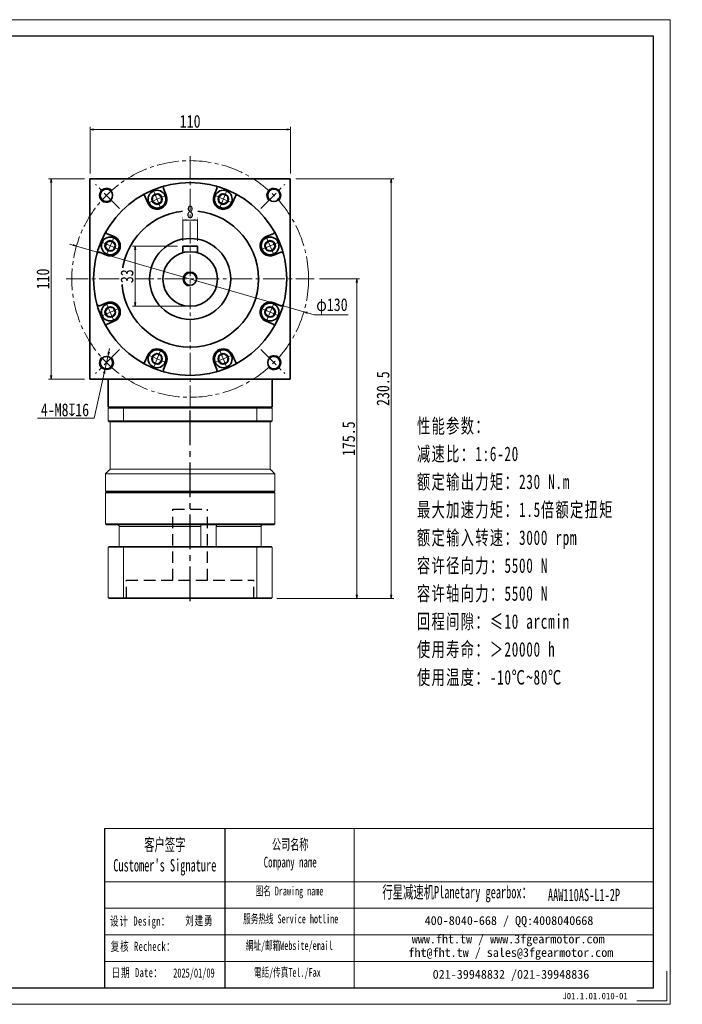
# Model space of a CAD drawing. Header units: millimetres. Extents: x -20 to 755, y -1 to 540.
# Tile 5 of 5: x 391 to 755, y -1 to 540. Entities that reach past the tile are written whole.
import ezdxf

# ---------------------------------------------------------------- set-up
doc = ezdxf.new("R2010")
doc.units = ezdxf.units.MM
doc.set_wipeout_variables(frame=1)
for name, pattern in [('CENTER2', [28.575, 19.05, -3.175, 3.175, -3.175]), ('DASHED2', [9.525, 6.35, -3.175]), ('点画线', [18, 12, -2, 2, -2])]:
    doc.linetypes.add(name, pattern=pattern)
for name, color, linetype in [('3中心线层', 1, 'CENTER2'), ('4虚线层', 6, 'DASHED2'), ('6文字层', 3, 'Continuous'), ('7标注层', 4, 'Continuous')]:
    doc.layers.add(name, color=color, linetype=linetype)
for name, color, linetype, lineweight in [('EB0', 7, 'Continuous', 35), ('SLD-0', 7, 'Continuous', 18), ('中心线层', 1, '点画线', 18), ('图框_外框线', 7, 'Continuous', 18), ('尺寸线层', 3, 'Continuous', 18), ('粗实线层', 7, 'Continuous', 35)]:
    doc.layers.add(name, color=color, linetype=linetype, lineweight=lineweight)
doc.styles.add('SLDTEXTSTYLE4', font='SimSun.ttf', dxfattribs={"width": 0.611111})
doc.styles.get("Standard").update_dxf_attribs({"font": 'SimSun.ttf'})
doc.styles.add('宋体', font='SimSun.ttf', dxfattribs={"width": 0.8})
doc.styles.add('标准', font='txt', dxfattribs={"width": 0.667})
doc.styles.add('样式 1', font='SimSun.ttf')
doc.dimstyles.new('A水平标注$0', dxfattribs={"dimtxt": 3.5, "dimasz": 2, "dimexe": 1.5, "dimexo": 3, "dimgap": 1.1, "dimtad": 1, "dimtoh": 1, "dimdec": 4, "dimdsep": 46, "dimtxsty": '宋体', "dimblk": 'OPEN', "dimcen": 3, "dimclrd": 3, "dimclre": 3, "dimclrt": 6, "dimadec": 0, "dimazin": 0, "dimtm": 1e-09, "dimtfac": 1, "dimtdec": 4, "dimtix": 1, "dimtmove": 0, "dimatfit": 3, "dimldrblk": 'OPEN', "dimfxl": 0, "dimlwd": 13, "dimlwe": 13, "dimarcsym": 0})
doc.dimstyles.new('D直径标注φ25', dxfattribs={"dimtxt": 3.5, "dimasz": 2, "dimexe": 1, "dimexo": 3, "dimtad": 1, "dimtoh": 1, "dimdec": 1, "dimdsep": 46, "dimtxsty": '宋体', "dimblk": 'OPEN', "dimcen": 3, "dimclrd": 3, "dimclre": 3, "dimclrt": 130, "dimadec": 0, "dimazin": 0, "dimtm": 1e-09, "dimtfac": 1, "dimtdec": 1, "dimtmove": 0, "dimatfit": 0, "dimldrblk": 'OPEN', "dimfxl": 0, "dimlwd": 13, "dimlwe": 13, "dimarcsym": 0})
doc.dimstyles.new('螺孔(M8-7H)', dxfattribs={"dimtxt": 3.5, "dimasz": 2, "dimexe": 1.25, "dimexo": 3, "dimtad": 1, "dimtoh": 1, "dimdec": 4, "dimdsep": 46, "dimtxsty": '宋体', "dimblk": 'OPEN', "dimcen": 3, "dimclrd": 3, "dimclre": 3, "dimclrt": 2, "dimadec": 0, "dimazin": 0, "dimtm": 1e-09, "dimtfac": 1, "dimtdec": 4, "dimtmove": 0, "dimatfit": 3, "dimldrblk": 'OPEN', "dimfxl": 0, "dimlwd": 9, "dimlwe": 9, "dimarcsym": 0})

# ---------------------------------------------------------------- blocks, each defined once
blk = doc.blocks.new('_Open')
at = {"color": 0, "linetype": 'ByBlock', "lineweight": -2}
for p, q in [((-1, 0.17), (0, 0)), ((-1, -0.17), (0, 0)), ((0, 0), (-1, 0))]:
    blk.add_line(p, q, dxfattribs=at)
blk = doc.blocks.new('*D21')
at = {"layer": 'Defpoints', "color": 0, "transparency": 16777216}
for p in [(539.62, 479.18), (429.62, 452.11), (539.62, 452.11)]:
    blk.add_point(p, dxfattribs=at)
at = {"layer": '粗实线层', "color": 3, "lineweight": 13, "transparency": 16777216}
for p, q in [((429.62, 455.11), (429.62, 480.68)), ((431.62, 479.18), (537.62, 479.18)), ((539.62, 455.11), (539.62, 480.68))]:
    blk.add_line(p, q, dxfattribs=at)
at = {"layer": '粗实线层', "color": 3, "lineweight": 13, "transparency": 16777216, "xscale": 2, "yscale": 2, "zscale": 2, "rotation": 180}
blk.add_blockref('_Open', (429.62, 479.18), dxfattribs=at)
at = {"layer": '粗实线层', "color": 3, "lineweight": 13, "transparency": 16777216, "xscale": 2, "yscale": 2, "zscale": 2}
blk.add_blockref('_Open', (539.62, 479.18), dxfattribs=at)
at = {"layer": '粗实线层', "color": 6, "transparency": 16777216, "insert": (484.62, 483.68), "char_height": 7, "attachment_point": 5, "style": '宋体', "bg_fill": 3, "box_fill_scale": 1.1, "bg_fill_color": 256, "bg_fill_true_color": 13158600, "bg_fill_transparency": 0}
blk.add_mtext('110', dxfattribs=at)
blk = doc.blocks.new('*D22')
at = {"layer": 'Defpoints', "color": 0, "transparency": 16777216}
for p in [(408.29, 452.11), (429.62, 452.11), (429.62, 342.11)]:
    blk.add_point(p, dxfattribs=at)
at = {"layer": '粗实线层', "color": 3, "lineweight": 13, "transparency": 16777216}
for p, q in [((426.62, 452.11), (406.79, 452.11)), ((408.29, 344.11), (408.29, 450.11)), ((426.62, 342.11), (406.79, 342.11))]:
    blk.add_line(p, q, dxfattribs=at)
at = {"layer": '粗实线层', "color": 3, "lineweight": 13, "transparency": 16777216, "xscale": 2, "yscale": 2, "zscale": 2}
for p, rotation in [((408.29, 452.11), 90), ((408.29, 342.11), 270)]:
    blk.add_blockref('_Open', p, dxfattribs=dict(at, rotation=rotation))
at = {"layer": '粗实线层', "color": 6, "transparency": 16777216, "insert": (403.79, 397.11), "char_height": 7, "attachment_point": 5, "rotation": 90, "style": '宋体', "bg_fill": 3, "box_fill_scale": 1.1, "bg_fill_color": 256, "bg_fill_true_color": 13158600, "bg_fill_transparency": 0}
blk.add_mtext('110', dxfattribs=at)
blk = doc.blocks.new('*D23')
at = {"layer": 'Defpoints', "color": 0, "transparency": 16777216}
for p in [(422.18, 415.2), (547.05, 379.02)]:
    blk.add_point(p, dxfattribs=at)
at = {"layer": '尺寸线层', "color": 3, "lineweight": 13, "transparency": 16777216}
for p, q in [((420.26, 415.76), (418.34, 416.31)), ((422.18, 415.2), (547.05, 379.02)), ((548.97, 378.46), (552.64, 377.4)), ((552.64, 377.4), (571.32, 377.4))]:
    blk.add_line(p, q, dxfattribs=at)
at = {"layer": '尺寸线层', "color": 3, "lineweight": 13, "transparency": 16777216, "xscale": 2, "yscale": 2, "zscale": 2}
for p, rotation in [((422.18, 415.2), 343.8402036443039), ((547.05, 379.02), 163.8402036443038)]:
    blk.add_blockref('_Open', p, dxfattribs=dict(at, rotation=rotation))
at = {"layer": '尺寸线层', "color": 130, "transparency": 16777216, "insert": (562.48, 382.05), "char_height": 7, "attachment_point": 5, "style": '宋体'}
blk.add_mtext('φ130', dxfattribs=at)
blk = doc.blocks.new('*X6')
at = {"layer": '中心线层', "linetype": '点画线', "lineweight": 18}
for p, q in [((0, -5.64), (0, 5.64)), ((-5.64, 0), (5.64, 0))]:
    blk.add_line(p, q, dxfattribs=at)
at = {"layer": '粗实线层'}
for p, q in [((-2.89, 0), (-1.44, 2.5)), ((-2.89, 0), (-1.44, -2.5)), ((-1.44, 2.5), (1.44, 2.5)), ((2.89, 0), (1.44, 2.5)), ((2.89, 0), (1.44, 2.5)), ((2.89, 0), (1.44, -2.5)), ((-1.44, -2.5), (1.44, -2.5))]:
    blk.add_line(p, q, dxfattribs=at)
blk.add_circle((0, 0), 2.89, dxfattribs=at)
for start, end in [(0, 180), (180, 360)]:
    blk.add_arc((0, 0), 4.89, start, end, dxfattribs=at)
blk = doc.blocks.new('*D37')
at = {"layer": 'Defpoints', "color": 0, "transparency": 16777216}
for p in [(480.62, 415.11), (488.62, 415.11)]:
    blk.add_point(p, dxfattribs=at)
at = {"layer": '粗实线层', "color": 3, "lineweight": 13, "transparency": 16777216}
for p, q in [((480.62, 418.11), (480.62, 431)), ((486.62, 429.5), (482.62, 429.5)), ((488.62, 418.11), (488.62, 431))]:
    blk.add_line(p, q, dxfattribs=at)
at = {"layer": '粗实线层', "color": 3, "lineweight": 13, "transparency": 16777216, "xscale": 2, "yscale": 2, "zscale": 2, "rotation": 180}
blk.add_blockref('_Open', (480.62, 429.5), dxfattribs=at)
at = {"layer": '粗实线层', "color": 3, "lineweight": 13, "transparency": 16777216, "xscale": 2, "yscale": 2, "zscale": 2}
blk.add_blockref('_Open', (488.62, 429.5), dxfattribs=at)
at = {"layer": '粗实线层', "color": 6, "transparency": 16777216, "insert": (484.62, 434), "char_height": 7, "attachment_point": 5, "style": '宋体', "bg_fill": 3, "box_fill_scale": 1.1, "bg_fill_color": 256, "bg_fill_true_color": 13158600, "bg_fill_transparency": 0}
blk.add_mtext('8', dxfattribs=at)
at = {"layer": 'Defpoints', "color": 0, "transparency": 16777216}
blk.add_point((480.62, 429.5), dxfattribs=at)
blk = doc.blocks.new('*D38')
at = {"layer": 'Defpoints', "color": 0, "transparency": 16777216}
for p in [(480.62, 415.11), (454.47, 382.11), (484.62, 382.11)]:
    blk.add_point(p, dxfattribs=at)
at = {"layer": '粗实线层', "color": 3, "lineweight": 13, "transparency": 16777216}
for p, q in [((477.62, 415.11), (452.97, 415.11)), ((454.47, 413.11), (454.47, 384.11)), ((481.62, 382.11), (452.97, 382.11))]:
    blk.add_line(p, q, dxfattribs=at)
at = {"layer": '粗实线层', "color": 3, "lineweight": 13, "transparency": 16777216, "xscale": 2, "yscale": 2, "zscale": 2}
for p, rotation in [((454.47, 415.11), 90), ((454.47, 382.11), 270)]:
    blk.add_blockref('_Open', p, dxfattribs=dict(at, rotation=rotation))
at = {"layer": '粗实线层', "color": 6, "transparency": 16777216, "insert": (449.97, 398.61), "char_height": 7, "attachment_point": 5, "rotation": 90, "style": '宋体', "bg_fill": 3, "box_fill_scale": 1.1, "bg_fill_color": 256, "bg_fill_true_color": 13158600, "bg_fill_transparency": 0}
blk.add_mtext('33', dxfattribs=at)
blk = doc.blocks.new('*D11')
at = {"layer": 'Defpoints', "color": 0, "transparency": 16777216}
for p in [(539.62, 452.11), (529.21, 221.61), (595.03, 221.61)]:
    blk.add_point(p, dxfattribs=at)
at = {"layer": '粗实线层', "color": 3, "lineweight": 13, "transparency": 16777216}
for p, q in [((542.62, 452.11), (596.53, 452.11)), ((595.03, 450.11), (595.03, 223.61)), ((532.21, 221.61), (596.53, 221.61))]:
    blk.add_line(p, q, dxfattribs=at)
at = {"layer": '粗实线层', "color": 3, "lineweight": 13, "transparency": 16777216, "xscale": 2, "yscale": 2, "zscale": 2}
for p, rotation in [((595.03, 452.11), 90), ((595.03, 221.61), 270)]:
    blk.add_blockref('_Open', p, dxfattribs=dict(at, rotation=rotation))
at = {"layer": '粗实线层', "color": 6, "transparency": 16777216, "insert": (590.53, 336.86), "char_height": 7, "attachment_point": 5, "rotation": 90, "style": '宋体', "bg_fill": 3, "box_fill_scale": 1.1, "bg_fill_color": 256, "bg_fill_true_color": 13158600, "bg_fill_transparency": 0}
blk.add_mtext('230.5', dxfattribs=at)
blk = doc.blocks.new('*D12')
at = {"layer": 'Defpoints', "color": 0, "transparency": 16777216}
for p in [(552.62, 397.11), (529.21, 221.61), (576.15, 221.61)]:
    blk.add_point(p, dxfattribs=at)
at = {"layer": '粗实线层', "color": 3, "lineweight": 13, "transparency": 16777216}
for p, q in [((555.62, 397.11), (577.65, 397.11)), ((576.15, 395.11), (576.15, 223.61)), ((532.21, 221.61), (577.65, 221.61))]:
    blk.add_line(p, q, dxfattribs=at)
at = {"layer": '粗实线层', "color": 3, "lineweight": 13, "transparency": 16777216, "xscale": 2, "yscale": 2, "zscale": 2}
for p, rotation in [((576.15, 397.11), 90), ((576.15, 221.61), 270)]:
    blk.add_blockref('_Open', p, dxfattribs=dict(at, rotation=rotation))
at = {"layer": '粗实线层', "color": 6, "transparency": 16777216, "insert": (571.65, 309.36), "char_height": 7, "attachment_point": 5, "rotation": 90, "style": '宋体', "bg_fill": 3, "box_fill_scale": 1.1, "bg_fill_color": 256, "bg_fill_true_color": 13158600, "bg_fill_transparency": 0}
blk.add_mtext('175.5', dxfattribs=at)
blk = doc.blocks.new('*D42')
at = {"color": 3, "lineweight": 9, "transparency": 16777216}
for p, q in [((439.95, 357.01), (440.38, 358.96)), ((439.52, 355.05), (437.79, 347.24)), ((431.89, 320.6), (437.36, 345.29)), ((400.83, 320.6), (431.89, 320.6))]:
    blk.add_line(p, q, dxfattribs=at)
at = {"layer": 'Defpoints', "color": 0, "transparency": 16777216}
for p in [(439.52, 355.05), (437.79, 347.24)]:
    blk.add_point(p, dxfattribs=at)
at = {"color": 3, "lineweight": 9, "transparency": 16777216, "xscale": 2, "yscale": 2, "zscale": 2}
for p, rotation in [((439.52, 355.05), 257.5074904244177), ((437.79, 347.24), 77.50749042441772)]:
    blk.add_blockref('_Open', p, dxfattribs=dict(at, rotation=rotation))
at = {"color": 2, "transparency": 16777216, "insert": (415.86, 325.18), "char_height": 7, "attachment_point": 5, "style": '宋体'}
blk.add_mtext('4-M8{\\famgdt|b0|i0|c0|p0;x}{16}', dxfattribs=at)

msp = doc.modelspace()

# ---------------------------------------------------------------- linework, layer by layer
at = {"color": 7, "linetype": 'Continuous', "lineweight": 15}
for p, q in [((439.61491, 326.10985), (448.02256, 326.10985)), ((439.61491, 319.10985), (439.61491, 326.10985)), ((448.20063, 326.60985), (440.11491, 326.60985)), ((448.02256, 326.10985), (521.20726, 326.10985)), ((448.02256, 326.10985), (448.02256, 319.10985)), ((521.02919, 326.60985), (448.20063, 326.60985)), ((521.20726, 319.10985), (521.20726, 326.10985)), ((448.02256, 319.10985), (439.61491, 319.10985)), ((440.11491, 318.60985), (448.20063, 318.60985)), ((521.20726, 319.10985), (448.02256, 319.10985)), ((448.20063, 318.60985), (521.02919, 318.60985)), ((438.11491, 279.60985), (484.61491, 279.60985)), ((484.61491, 280.10985), (438.61491, 280.10985)), ((445.61414, 261.10985), (490.44335, 261.10985)), ((445.61414, 250.10985), (445.61414, 261.10985)), ((490.44335, 261.10985), (490.44335, 250.10985)), ((498.97476, 250.10985), (498.97476, 261.10985)), ((498.97476, 261.10985), (523.61568, 261.10985)), ((523.61568, 261.10985), (523.61568, 250.10985)), ((439.61491, 249.70985), (448.02256, 249.70985)), ((439.61491, 249.70985), (439.61491, 222.00985)), ((448.16495, 250.10985), (440.01491, 250.10985)), ((448.02256, 249.70985), (448.02256, 222.00985)), ((448.02256, 249.70985), (521.20726, 249.70985)), ((521.06488, 250.10985), (448.16495, 250.10985)), ((521.20726, 249.70985), (521.20726, 222.00985)), ((448.02256, 222.00985), (439.61491, 222.00985)), ((521.20726, 222.00985), (448.02256, 222.00985)), ((440.01491, 221.60985), (448.16495, 221.60985)), ((448.16495, 221.60985), (521.06488, 221.60985))]:
    msp.add_line(p, q, dxfattribs=at)
msp.add_line((503.56766, 95.17325), (503.56766, 7.73881))
for points in [[(440.11491, 326.60985), (439.61491, 326.10985)], [(448.20063, 326.60985), (448.02256, 326.10985)], [(521.02919, 326.60985), (521.20726, 326.10985)], [(439.61491, 319.10985), (440.11491, 318.60985)], [(440.61491, 292.60985), (440.61491, 318.60985)], [(448.02256, 319.10985), (448.20063, 318.60985)], [(521.20726, 319.10985), (521.02919, 318.60985)], [(438.11491, 290.10985), (440.61491, 292.60985)], [(438.11491, 280.60985), (438.11491, 290.10985)], [(438.61491, 280.10985), (438.11491, 280.60985)], [(438.11491, 279.60985), (438.61491, 280.10985)], [(438.11491, 262.60985), (438.11491, 279.60985)], [(438.61491, 262.10985), (438.11491, 262.60985)], [(439.61491, 249.70985), (440.01491, 250.10985)], [(448.02256, 249.70985), (448.16495, 250.10985)], [(521.20726, 249.70985), (521.06488, 250.10985)], [(439.61491, 222.00985), (440.01491, 221.60985)], [(448.16495, 221.60985), (448.02256, 222.00985)], [(521.06488, 221.60985), (521.20726, 222.00985)]]:
    msp.add_open_spline(points, degree=1, dxfattribs=at)
for points, knots in [([(445.61414, 261.10985), (445.60391, 261.21993), (445.58345, 261.44007), (445.42387, 261.73497), (445.18465, 261.96289), (444.90717, 262.09064), (444.71666, 262.10427), (444.63868, 262.10985)], [0, 0, 0, 0, 0.324175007, 0.648284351, 0.979229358, 1.316860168, 1.550819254, 1.550819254, 1.550819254, 1.550819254]), ([(490.41332, 261.98633), (490.41285, 261.97885), (490.40988, 261.93177), (490.42253, 261.74858), (490.43869, 261.45558), (490.44179, 261.22511), (490.44335, 261.10985)], [0, 0, 0, 0, 0.0513915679, 0.3237471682, 0.6004135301, 0.8771995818, 0.8771995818, 0.8771995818, 0.8771995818]), ([(498.97476, 261.10985), (498.98139, 261.21993), (498.99464, 261.44007), (499.09398, 261.73497), (499.23042, 261.96289), (499.37208, 262.09064), (499.4546, 262.10427), (499.48838, 262.10985)], [0, 0, 0, 0, 0.251379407, 0.502707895, 0.759337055, 1.021150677, 1.202572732, 1.202572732, 1.202572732, 1.202572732]), ([(524.59114, 262.10985), (524.57424, 262.10957), (524.44893, 262.1075), (524.2167, 262.05417), (523.93604, 261.87892), (523.72714, 261.6155), (523.62758, 261.34166), (523.61871, 261.16884), (523.61568, 261.10985)], [0, 0, 0, 0, 0.05070556, 0.376081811, 0.704498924, 1.040598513, 1.377079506, 1.551483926, 1.551483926, 1.551483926, 1.551483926])]:
    msp.add_open_spline(points, degree=3, knots=knots, dxfattribs=at)
at = {"layer": '3中心线层'}
msp.add_line((484.61841, 220.03226), (484.61632, 326.60985), dxfattribs=at)
at = {"layer": '4虚线层'}
for p, q in [((475.11736, 270.60985), (494.11736, 270.60985)), ((475.11806, 231.60985), (475.11736, 270.60985)), ((494.11806, 231.60985), (494.11736, 270.60985)), ((449.61806, 231.60985), (519.61806, 231.60985)), ((449.61824, 221.60985), (449.61806, 231.60985)), ((519.61824, 221.60985), (519.61806, 231.60985))]:
    msp.add_line(p, q, dxfattribs=at)
at = {"layer": '7标注层', "color": 0}
msp.add_line((437.61204, 95.17325), (437.61204, 7.75376), dxfattribs=at)
at = {"layer": 'EB0'}
msp.add_line((529.61632, 326.60985), (439.61632, 326.60985), dxfattribs=at)
at = {"layer": '中心线层'}
for p, q in [((445.89631, 435.82986), (432.62017, 449.106)), ((523.33633, 435.82986), (536.61247, 449.106)), ((523.33633, 435.82986), (536.61247, 449.106)), ((416.61632, 397.10985), (552.61632, 397.10985)), ((445.89631, 358.38984), (432.62017, 345.1137)), ((445.89631, 358.38984), (432.62017, 345.1137)), ((523.33633, 358.38984), (536.61247, 345.1137)), ((523.33633, 358.38984), (536.61247, 345.1137))]:
    msp.add_line(p, q, dxfattribs=at)
msp.add_circle((484.61632, 397.10985), 65, dxfattribs=at)
at = {"layer": '图框_外框线'}
for p, q in [((437.61204, 95.17325), (503.56766, 95.17325)), ((503.56766, 95.17325), (739.04818, 95.17325)), ((574.6304, 95.17325), (574.6304, 7.75376)), ((437.61204, 66.0013), (503.56766, 66.0013)), ((503.56766, 66.0013), (739.04818, 66.0013)), ((437.61204, 51.41532), (739.04818, 51.41532)), ((437.61204, 36.82935), (739.04818, 36.82935)), ((437.61204, 22.24337), (739.04818, 22.24337))]:
    msp.add_line(p, q, dxfattribs=at)
at = {"layer": '图框_外框线', "color": 3}
msp.add_lwpolyline([(-16.7633, -1.3524), (748.15434, -1.3524), (748.15434, 539.55364), (-16.7633, 539.55364)], close=True, dxfattribs=at)
at = {"layer": '图框_外框线', "color": 3, "lineweight": 25}
msp.add_lwpolyline([(28.76751, 7.75376), (739.04818, 7.75376), (739.04818, 530.44748), (28.76751, 530.44748)], close=True, dxfattribs=at)
at = {"layer": '图框_外框线', "color": 3}
msp.add_lwpolyline([(746.33311, 16.85993), (746.33311, 0.46883), (729.94201, 0.46883)], dxfattribs=at)
at = {"layer": '粗实线层'}
for p, q in [((429.61632, 342.10985), (429.61632, 452.10985)), ((429.61632, 452.10985), (539.61632, 452.10985)), ((539.61632, 452.10985), (539.61632, 342.10985)), ((471.5202, 443.09889), (469.9542, 446.87954)), ((497.71245, 443.09889), (499.27845, 446.87954)), ((461.35752, 438.88937), (459.79152, 442.67002)), ((507.87512, 438.88937), (509.44112, 442.67002)), ((442.8368, 420.36865), (439.05615, 421.93465)), ((526.39584, 420.36865), (530.1765, 421.93465)), ((438.62729, 410.20597), (434.84663, 411.77197)), ((488.61632, 415.10985), (480.61632, 415.10985)), ((480.61632, 415.10985), (480.61632, 411.56668)), ((488.61632, 415.10985), (488.61632, 411.56668)), ((530.60536, 410.20597), (534.38601, 411.77197)), ((438.62729, 384.01372), (434.84663, 382.44772)), ((530.60536, 384.01372), (534.38601, 382.44772)), ((442.8368, 373.85105), (439.05615, 372.28505)), ((526.39584, 373.85105), (530.1765, 372.28505)), ((461.35752, 355.33033), (459.79152, 351.54968)), ((507.87512, 355.33033), (509.44112, 351.54968)), ((471.5202, 351.12081), (469.9542, 347.34016)), ((497.71245, 351.12081), (499.27845, 347.34016)), ((539.61632, 342.10985), (429.61632, 342.10985)), ((439.61632, 326.60985), (439.61632, 342.10985)), ((529.61632, 326.60985), (529.61632, 342.10985))]:
    msp.add_line(p, q, dxfattribs=at)
for centre, radius in [((438.65438, 443.07179), 3.4), ((530.57826, 443.07179), 3.4), ((530.57826, 443.07179), 3.4), ((484.61632, 397.10985), 37.5), ((484.61632, 397.10985), 22.25), ((484.61632, 397.10985), 15), ((484.61632, 397.10985), 3.4), ((438.65438, 351.14791), 3.4), ((438.65438, 351.14791), 3.4), ((530.57826, 351.14791), 3.4), ((530.57826, 351.14791), 3.4)]:
    msp.add_circle(centre, radius, dxfattribs=at)
at = {"layer": '粗实线层', "lineweight": 18}
for centre, start, end in [((438.65438, 443.07179), 43.2367746, 315), ((530.57826, 443.07179), 313.2367746, 225), ((530.57826, 443.07179), 313.2367746, 225), ((484.61632, 397.10985), 0, 270), ((438.65438, 351.14791), 133.2367746, 45), ((438.65438, 351.14791), 133.2367746, 45), ((530.57826, 351.14791), 223.2367746, 135), ((530.57826, 351.14791), 223.2367746, 135)]:
    msp.add_arc(centre, 4, start, end, dxfattribs=at)
at = {"layer": '粗实线层'}
for centre, radius, start, end in [((470.87808, 447.26222), 1, 105.3191645, 202.5000344), ((498.35457, 447.26222), 1, 337.4999656, 74.6808355), ((458.86764, 442.28734), 1, 22.4999656, 119.6808355), ((466.43886, 440.99413), 5.5, 202.5, 22.5), ((502.79379, 440.99413), 5.5, 157.5, 337.5), ((510.365, 442.28734), 1, 60.3191645, 157.5000344), ((439.43883, 422.85853), 1, 150.3191645, 247.5000344), ((529.79381, 422.85853), 1, 292.4999656, 29.6808355), ((440.73204, 415.28731), 5.5, 247.5, 67.5), ((528.5006, 415.28731), 5.5, 112.5, 292.5), ((434.46395, 410.8481), 1, 67.4999656, 164.6808355), ((534.7687, 410.8481), 1, 15.3191645, 112.5000344), ((440.73204, 378.93239), 5.5, 292.5, 112.5), ((528.5006, 378.93239), 5.5, 67.5, 247.5), ((434.46395, 383.3716), 1, 195.3191645, 292.5000344), ((534.7687, 383.3716), 1, 247.4999656, 344.6808355), ((439.43883, 371.36117), 1, 112.4999656, 209.6808355), ((529.79381, 371.36117), 1, 330.3191645, 67.5000344), ((466.43886, 353.22557), 5.5, 337.5, 157.5), ((502.79379, 353.22557), 5.5, 22.5, 202.5), ((458.86764, 351.93236), 1, 240.3191645, 337.5000344), ((470.87808, 346.95747), 1, 157.4999656, 254.6808355), ((498.35457, 346.95747), 1, 285.3191645, 22.5000344), ((510.365, 351.93236), 1, 202.4999656, 299.6808355)]:
    msp.add_arc(centre, radius, start, end, dxfattribs=at)

# ---------------------------------------------------------------- block references
at = {"layer": '粗实线层', "rotation": 202.4999999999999}
msp.add_blockref('*X6', (502.79379, 353.22557), dxfattribs=at)

# ---------------------------------------------------------------- texts
at = {"layer": '6文字层', "insert": (688.9999, 4.97451), "char_height": 3.5175897, "width": 43.522055, "attachment_point": 1, "style": '样式 1'}
msp.add_mtext('J01.1.01.010-01', dxfattribs=at)
at = {"layer": 'SLD-0', "color": 1, "attachment_point": 2}
for s, insert, char_height, width, style in [("{\\fSimSun|b1|i0|c134|p2;客户签字\\PCustomer's Signature}", (470.70353, 89.77632), 6.8067883, 84.6771479, 'SLDTEXTSTYLE4'), ('{\\fSimSun|b1|i0|c134|p2;公司名称\\PCompany name}', (539.54973, 89.41498), 5.8343899, 75.5371331, 'SLDTEXTSTYLE4'), ('{\\fSimSun|b1|i0|c134|p2;图名 Drawing name}', (539.15093, 63.31258), 4.8619916, 62.1784761, 'SLDTEXTSTYLE4'), ('{\\fSimSun|b1|i0|c134|p2;  \\H1.1667x;行星减速机Planetary gearbox\\fSimSun|b0|i0|c134|p2;：}', (628.78479, 63.68762), 5.8343899, 91.7611851, 'SLDTEXTSTYLE4'), ('AAW110AS-L1-2P', (700.86618, 62.13856), 6.8067883, 49.5362651, 'SLDTEXTSTYLE4'), ('{\\fSimSun|b1|i0|c134|p2;服务热线 Service hotline}', (539.84039, 48.02414), 4.8619916, 69.2727957, 'SLDTEXTSTYLE4'), ('{\\fNSimSun|b0|i0|c134|p49;\\T1.1;设计 \\fNSimSun|b0|i0|c0|p49;Design\\fNSimSun|b0|i0|c134|p49;：}', (457.15381, 46.89435), 5.0251281, 32.1323888, '标准'), ('{\\fSimSun|b0|i0|c134|p2;\\T1.1;刘建勇}', (489.66972, 47.13259), 5.0251281, 32.1323888, '标准'), ('{\\fNSimSun|b0|i0|c134|p49;\\T1.1;复核 \\fNSimSun|b0|i0|c0|p49;Recheck\\fNSimSun|b0|i0|c134|p49;：}', (458.76781, 33.00066), 5.0251281, 78.1402778, '标准'), ('{\\fSimSun|b1|i0|c134|p2;網址/邮箱Website/email}', (539.08333, 33.37572), 4.8619916, 72.1064601, 'SLDTEXTSTYLE4'), ('{\\fNSimSun|b0|i0|c134|p49;\\T1.1;日期 Date：}', (455.5205, 18.58621), 5.0251281, 32.1323888, '标准'), ('{\\fNSimSun|b0|i0|c134|p49;2025/01/09}', (486.68758, 18.39133), 5.0251281, 32.1323888, '标准'), ('{\\fSimSun|b1|i0|c134|p2;電話/传真Tel./Fax}', (537.99403, 18.6131), 4.8619916, 72.9736895, 'SLDTEXTSTYLE4')]:
    msp.add_mtext(s, dxfattribs=dict(at, insert=insert, char_height=char_height, width=width, style=style))
at = {"layer": 'SLD-0', "color": 1, "char_height": 4.8619916, "attachment_point": 2}
for s, insert, width in [('{\\fSimSun|b1|i0|c134|p2;400-8040-668 / QQ:4008040668}', (659.69032, 47.09513), 141.5588759), ('{\\fSimSun|b1|i0|c134|p2;www.fht.tw / www.3fgearmotor.com }', (659.24202, 36.96826), 141.718232), ('\\pt58.3439;{\\fSimSun|b1|i0|c134|p2;fht@fht.tw / sales@3fgearmotor.com }', (660.72376, 29.56473), 141.718232), ('{\\fSimSun|b1|i0|c134|p2;021-39948832 /021-39948836 }', (660.7746, 17.55006), 108.2125907)]:
    msp.add_mtext(s, dxfattribs=dict(at, insert=insert, width=width))
at = {"layer": '尺寸线层', "insert": (609.14803, 320.39843), "char_height": 6.53184, "width": 126.1759819, "attachment_point": 1, "line_spacing_factor": 1.15057, "style": '标准'}
msp.add_mtext('{\\fNSimSun|b0|i0|c134|p49;\\H1.22477x;\\T1.1;性能参数：\\P减速比：1:6-20\\P额定输出力矩：230 N.m\\P最大加速力矩：1.5倍额定扭矩\\P额定输入转速：3000 rpm\\P容许径向力：5500 N\\P容许轴向力：5500 N\\P回程间隙：≤10 arcmin\\P使用寿命：＞20000 h\\P使用温度：-10℃~80℃}', dxfattribs=at)

# ---------------------------------------------------------------- next in the draw order: dimensions: what is measured, and where the dimension line sits
at = {"layer": '粗实线层'}
dim = msp.add_linear_dim(base=(539.61632, 479.1803), p1=(429.61632, 452.10985), p2=(539.61632, 452.10985), dimstyle='A水平标注$0', override={"dimtxt": 7, "dimgap": 1, "dimdec": 1, "dimpost": '<>', "dimblk": 'Open', "dimtvp": 0.1, "dimtfill": 1, "dimtfillclr": 256}, dxfattribs=at)
dim.commit()
dim.dimension.update_dxf_attribs({"geometry": '*D21', "text_midpoint": (484.61632, 479.1803), "dimtype": 160})

# ---------------------------------------------------------------- next in the draw order: dimensions: what is measured, and where the dimension line sits
dim = msp.add_linear_dim(base=(408.28925, 452.10985), p1=(429.61632, 342.10985), p2=(429.61632, 452.10985), angle=90, dimstyle='A水平标注$0', override={"dimtxt": 7, "dimgap": 1, "dimdec": 1, "dimpost": '<>', "dimblk": 'Open', "dimtvp": 0.1, "dimtfill": 1, "dimtfillclr": 256}, dxfattribs=at)
dim.commit()
dim.dimension.update_dxf_attribs({"geometry": '*D22', "text_midpoint": (408.28925, 397.10985), "dimtype": 160})

# ---------------------------------------------------------------- next in the draw order: linework, layer by layer
msp.add_circle((484.61632, 397.10985), 53, dxfattribs=at)

# ---------------------------------------------------------------- next in the draw order: dimensions: what is measured, and where the dimension line sits
dim = msp.add_diameter_dim_2p(p1=(439.51963, 355.05321), p2=(437.78913, 347.24261), text='4-M<>{\\famgdt|b0|i0|c0|p0;x}{16}', dimstyle='螺孔(M8-7H)', override={"dimtxt": 7, "dimgap": 1, "dimpost": '<>', "dimcen": 0, "dimtvp": 0.1, "dimtfill": 0})
dim.commit()
dim.dimension.update_dxf_attribs({"geometry": '*D42', "text_midpoint": (415.86008, 320.60233), "dimtype": 163})
at = {"layer": '尺寸线层'}
dim = msp.add_diameter_dim_2p(p1=(422.18452, 415.20047), p2=(547.04812, 379.01923), dimstyle='D直径标注φ25', override={"dimtxt": 7, "dimgap": 1, "dimpost": 'φ<>', "dimtfill": 0}, dxfattribs=at)
dim.commit()
dim.dimension.update_dxf_attribs({"geometry": '*D23', "text_midpoint": (562.48086, 377.39806), "dimtype": 163})

# ---------------------------------------------------------------- next in the draw order: dimensions: what is measured, and where the dimension line sits
at = {"layer": '粗实线层'}
dim = msp.add_linear_dim(base=(480.61632, 429.49514), p1=(488.61632, 415.10985), p2=(480.61632, 415.10985), dimstyle='A水平标注$0', override={"dimtxt": 7, "dimgap": 1, "dimdec": 1, "dimpost": '<>', "dimblk": 'Open', "dimtvp": 0.1, "dimtfill": 1, "dimtfillclr": 256}, dxfattribs=at)
dim.commit()
dim.dimension.update_dxf_attribs({"geometry": '*D37', "text_midpoint": (484.61632, 429.49514), "dimtype": 160})

# ---------------------------------------------------------------- next in the draw order: wipeouts: each hides what was drawn before it
for points in [[(470.95663, 442.86545), (470.57864, 443.59688), (470.57864, 443.59688), (469.69651, 444.64102), (468.55984, 445.40021), (467.25745, 445.81512), (465.89109, 445.85335), (464.56754, 445.5119), (464.56754, 445.5119), (463.3902, 444.81745), (462.45107, 443.82426), (461.82353, 442.60994), (461.55661, 441.26936), (461.67117, 439.90728), (461.67117, 439.90728), (461.92109, 439.1228), (461.92109, 439.1228), (462.55936, 438.01728), (463.46202, 437.11463), (464.56754, 436.47636), (465.80059, 436.14596), (467.07713, 436.14596), (468.31018, 436.47636), (468.31018, 436.47636), (469.61466, 437.27574), (470.60827, 438.43911), (471.19375, 439.85258), (471.31378, 441.37779)], [(507.31156, 439.1228), (507.56147, 439.90728), (507.56147, 439.90728), (507.67603, 441.26936), (507.40911, 442.60994), (506.78157, 443.82426), (505.84244, 444.81745), (504.66511, 445.5119), (504.66511, 445.5119), (503.34155, 445.85335), (501.9752, 445.81512), (500.6728, 445.40021), (499.53613, 444.64102), (498.654, 443.59688), (498.654, 443.59688), (498.27601, 442.86545), (498.27601, 442.86545), (497.94562, 441.6324), (497.94562, 440.35585), (498.27601, 439.1228), (498.91429, 438.01728), (499.81694, 437.11463), (500.92246, 436.47636), (500.92246, 436.47636), (502.41012, 436.1192), (503.93533, 436.23924), (505.3488, 436.82472), (506.51217, 437.81833)], [(442.60337, 419.80508), (441.81889, 420.055), (441.81889, 420.055), (440.45681, 420.16956), (439.11624, 419.90264), (437.90191, 419.2751), (436.90872, 418.33597), (436.21427, 417.15863), (436.21427, 417.15863), (435.87282, 415.83508), (435.91105, 414.46872), (436.32596, 413.16633), (437.08515, 412.02966), (438.1293, 411.14753), (438.1293, 411.14753), (438.86072, 410.76954), (438.86072, 410.76954), (440.09377, 410.43915), (441.37032, 410.43915), (442.60337, 410.76954), (443.70889, 411.40781), (444.61154, 412.31047), (445.24982, 413.41599), (445.24982, 413.41599), (445.60697, 414.90365), (445.48693, 416.42886), (444.90145, 417.84233), (443.90785, 419.0057)], [(530.37192, 410.76954), (531.10335, 411.14753), (531.10335, 411.14753), (532.14749, 412.02966), (532.90668, 413.16633), (533.3216, 414.46872), (533.35982, 415.83508), (533.01837, 417.15863), (533.01837, 417.15863), (532.32392, 418.33597), (531.33073, 419.2751), (530.11641, 419.90264), (528.77583, 420.16956), (527.41375, 420.055), (527.41375, 420.055), (526.62928, 419.80508), (526.62928, 419.80508), (525.52376, 419.16681), (524.6211, 418.26416), (523.98283, 417.15863), (523.65243, 415.92559), (523.65243, 414.64904), (523.98283, 413.41599), (523.98283, 413.41599), (524.78221, 412.11151), (525.94558, 411.1179), (527.35905, 410.53242), (528.88426, 410.41239)], [(438.86072, 383.45016), (438.1293, 383.07217), (438.1293, 383.07217), (437.08515, 382.19004), (436.32596, 381.05337), (435.91105, 379.75097), (435.87282, 378.38462), (436.21427, 377.06106), (436.21427, 377.06106), (436.90872, 375.88373), (437.90191, 374.9446), (439.11624, 374.31706), (440.45681, 374.05014), (441.81889, 374.1647), (441.81889, 374.1647), (442.60337, 374.41462), (442.60337, 374.41462), (443.70889, 375.05289), (444.61154, 375.95554), (445.24982, 377.06106), (445.58021, 378.29411), (445.58021, 379.57066), (445.24982, 380.80371), (445.24982, 380.80371), (444.45043, 382.10819), (443.28706, 383.1018), (441.87359, 383.68728), (440.34838, 383.80731)], [(526.62928, 374.41462), (527.41375, 374.1647), (527.41375, 374.1647), (528.77583, 374.05014), (530.11641, 374.31706), (531.33073, 374.9446), (532.32392, 375.88373), (533.01837, 377.06106), (533.01837, 377.06106), (533.35982, 378.38462), (533.3216, 379.75097), (532.90668, 381.05337), (532.14749, 382.19004), (531.10335, 383.07217), (531.10335, 383.07217), (530.37192, 383.45016), (530.37192, 383.45016), (529.13887, 383.78055), (527.86233, 383.78055), (526.62928, 383.45016), (525.52376, 382.81188), (524.6211, 381.90923), (523.98283, 380.80371), (523.98283, 380.80371), (523.62567, 379.31605), (523.74571, 377.79084), (524.33119, 376.37737), (525.3248, 375.214)], [(461.92109, 355.09689), (461.67117, 354.31242), (461.67117, 354.31242), (461.55661, 352.95034), (461.82353, 351.60976), (462.45107, 350.39544), (463.3902, 349.40225), (464.56754, 348.7078), (464.56754, 348.7078), (465.89109, 348.36635), (467.25745, 348.40457), (468.55984, 348.81949), (469.69651, 349.57868), (470.57864, 350.62282), (470.57864, 350.62282), (470.95663, 351.35425), (470.95663, 351.35425), (471.28702, 352.5873), (471.28702, 353.86384), (470.95663, 355.09689), (470.31836, 356.20241), (469.4157, 357.10507), (468.31018, 357.74334), (468.31018, 357.74334), (466.82252, 358.1005), (465.29731, 357.98046), (463.88384, 357.39498), (462.72047, 356.40137)]]:
    msp.add_wipeout(points).dxf.layer = '粗实线层'

# ---------------------------------------------------------------- next in the draw order: block references
for p, rotation in [((466.43886, 440.99413), 22.5), ((502.79379, 440.99413), 337.5000000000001), ((440.73204, 415.28731), 67.50000000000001), ((528.5006, 415.28731), 292.5000000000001), ((440.73204, 378.93239), 112.5), ((528.5006, 378.93239), 247.5000000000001), ((466.43886, 353.22557), 157.5000000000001)]:
    msp.add_blockref('*X6', p, dxfattribs=dict(at, rotation=rotation))

# ---------------------------------------------------------------- next in the draw order: dimensions: what is measured, and where the dimension line sits
dim = msp.add_linear_dim(base=(595.03464, 221.60985), p1=(539.61632, 452.10985), p2=(529.21491, 221.60985), angle=90, dimstyle='A水平标注$0', override={"dimtxt": 7, "dimgap": 1, "dimdec": 1, "dimpost": '<>', "dimblk": 'Open', "dimtvp": 0.1, "dimtfill": 1, "dimtfillclr": 256}, dxfattribs=at)
dim.commit()
dim.dimension.update_dxf_attribs({"geometry": '*D11', "text_midpoint": (590.53464, 336.85985)})
dim = msp.add_linear_dim(base=(454.46571, 382.10985), p1=(480.61632, 415.10985), p2=(484.61632, 382.10985), angle=270, dimstyle='A水平标注$0', override={"dimtxt": 7, "dimgap": 1, "dimdec": 1, "dimpost": '<>', "dimblk": 'Open', "dimtvp": 0.1, "dimtfill": 1, "dimtfillclr": 256}, dxfattribs=at)
dim.commit()
dim.dimension.update_dxf_attribs({"geometry": '*D38', "text_midpoint": (454.46571, 398.60985), "dimtype": 160})

# ---------------------------------------------------------------- next in the draw order: linework, layer by layer
at = {"layer": '中心线层'}
msp.add_line((484.61632, 326.60985), (484.61632, 465.10985), dxfattribs=at)

# ---------------------------------------------------------------- next in the draw order: dimensions: what is measured, and where the dimension line sits
at = {"layer": '粗实线层'}
dim = msp.add_linear_dim(base=(576.15296, 221.60985), p1=(552.61632, 397.10985), p2=(529.21491, 221.60985), angle=90, dimstyle='A水平标注$0', override={"dimtxt": 7, "dimgap": 1, "dimtad": 1, "dimjust": 0, "dimdec": 1, "dimlfac": 1, "dimpost": '<>', "dimse1": 0, "dimse2": 0, "dimsd1": 0, "dimsd2": 0, "dimtofl": 1, "dimtvp": 0.1}, dxfattribs=at)
dim.commit()
dim.dimension.update_dxf_attribs({"geometry": '*D12', "text_midpoint": (571.65296, 309.35985)})

# ---------------------------------------------------------------- next in the draw order: linework, layer by layer
at = {"color": 7, "linetype": 'Continuous', "lineweight": 15}
for p, q in [((529.11491, 326.60985), (521.02919, 326.60985)), ((521.20726, 326.10985), (529.61491, 326.10985)), ((529.61491, 326.10985), (529.61491, 319.10985)), ((521.02919, 318.60985), (529.11491, 318.60985)), ((529.61491, 319.10985), (521.20726, 319.10985)), ((528.61491, 292.60985), (440.61491, 292.60985)), ((531.11491, 290.10985), (438.11491, 290.10985)), ((531.11491, 280.60985), (438.11491, 280.60985)), ((438.61491, 280.10985), (530.61491, 280.10985)), ((530.61491, 280.10985), (484.61491, 280.10985)), ((484.61491, 279.60985), (531.11491, 279.60985)), ((531.11491, 262.60985), (438.11491, 262.60985)), ((438.61491, 262.10985), (530.61491, 262.10985)), ((529.21491, 250.10985), (521.06488, 250.10985)), ((521.20726, 249.70985), (529.61491, 249.70985)), ((529.61491, 249.70985), (529.61491, 222.00985)), ((529.61491, 222.00985), (521.20726, 222.00985)), ((521.06488, 221.60985), (529.21491, 221.60985))]:
    msp.add_line(p, q, dxfattribs=at)
for points in [[(529.11491, 326.60985), (529.61491, 326.10985)], [(528.61491, 318.60985), (528.61491, 292.60985)], [(529.11491, 318.60985), (529.61491, 319.10985)], [(528.61491, 292.60985), (531.11491, 290.10985)], [(531.11491, 290.10985), (531.11491, 280.60985)], [(531.11491, 280.60985), (530.61491, 280.10985)], [(530.61491, 280.10985), (531.11491, 279.60985)], [(531.11491, 279.60985), (531.11491, 262.60985)], [(531.11491, 262.60985), (530.61491, 262.10985)], [(529.21491, 250.10985), (529.61491, 249.70985)], [(529.21491, 221.60985), (529.61491, 222.00985)]]:
    msp.add_open_spline(points, degree=1, dxfattribs=at)

doc.saveas('drawing.dxf')
